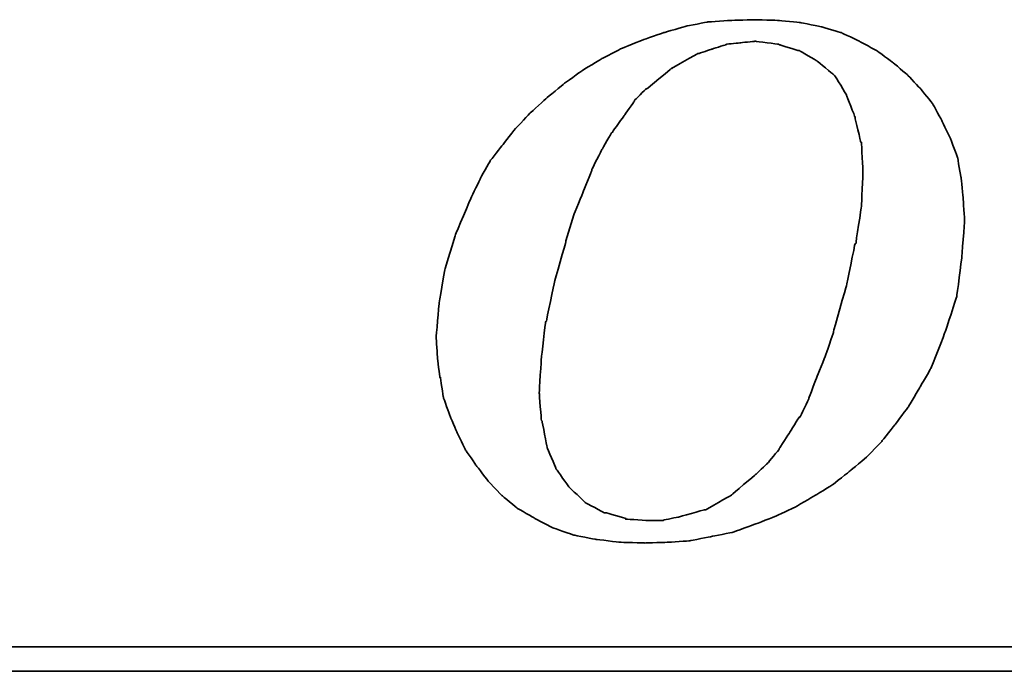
# Model space of a CAD drawing. Header units: millimetres. Extents: x 276 to 570, y 302 to 406.
# Tile 37 of 54: x 500.17 to 503.63, y 333.03 to 335.31. Entities that reach past the tile are written whole.
import ezdxf

# ---------------------------------------------------------------- set-up
doc = ezdxf.new("R2010")
doc.units = ezdxf.units.MM
doc.layers.add('DIM', color=4, linetype='Continuous')
doc.layers.add('layer 1', color=7, linetype='Continuous')

# ---------------------------------------------------------------- blocks, each defined once
blk = doc.blocks.new('TBI MOTION logo(完整正式版)')
at = {"layer": 'layer 1', "color": 22, "lineweight": 35}
for points, knots in [([(-11.34375, -6.98375), (-11.34375, -6.98375), (-10.91375, -7.43875), (-10.91375, -7.43875), (-10.91375, -7.43875), (-10.91375, -7.43875), (-10.38625, -7.87125), (-10.38625, -7.87125), (-10.38625, -7.87125), (-10.38625, -7.87125), (-9.81125, -8.20375), (-9.81125, -8.20375), (-9.81125, -8.20375), (-9.81125, -8.20375), (-9.21125, -8.51875), (-9.21125, -8.51875), (-9.21125, -8.51875), (-9.21125, -8.51875), (-8.51625, -8.75875), (-8.51625, -8.75875), (-8.51625, -8.75875), (-8.51625, -8.75875), (-7.77125, -8.90375), (-7.77125, -8.90375), (-7.77125, -8.90375), (-7.77125, -8.90375), (-6.97875, -8.99875), (-6.97875, -8.99875), (-6.97875, -8.99875), (-6.97875, -8.99875), (-6.14125, -9.02375), (-6.14125, -9.02375), (-6.14125, -9.02375), (-6.14125, -9.02375), (-5.37125, -8.99875), (-5.37125, -8.99875), (-5.37125, -8.99875), (-5.37125, -8.99875), (-4.65375, -8.94875), (-4.65375, -8.94875), (-4.65375, -8.94875), (-4.65375, -8.94875), (-3.93375, -8.80625), (-3.93375, -8.80625), (-3.93375, -8.80625), (-3.93375, -8.80625), (-3.21375, -8.66375), (-3.21375, -8.66375), (-3.21375, -8.66375), (-3.21375, -8.66375), (-2.49375, -8.39875), (-2.49375, -8.39875), (-2.49375, -8.39875), (-2.49375, -8.39875), (-1.79875, -8.13375), (-1.79875, -8.13375), (-1.79875, -8.13375), (-1.79875, -8.13375), (-1.17375, -7.84375), (-1.17375, -7.84375), (-1.17375, -7.84375), (-1.17375, -7.84375), (-0.52375, -7.46375), (-0.52375, -7.46375), (-0.52375, -7.46375), (-0.52375, -7.46375), (0.10124, -7.07875), (0.10124, -7.07875), (0.10124, -7.07875), (0.10124, -7.07875), (0.67625, -6.62375), (0.67625, -6.62375), (0.67625, -6.62375), (0.67625, -6.62375), (1.24874, -6.14375), (1.24874, -6.14375), (1.24874, -6.14375), (1.24874, -6.14375), (1.72874, -5.64125), (1.72874, -5.64125), (1.72874, -5.64125), (1.72874, -5.64125), (2.18624, -5.06375), (2.18624, -5.06375), (2.18624, -5.06375), (2.18624, -5.06375), (2.61625, -4.48874), (2.61625, -4.48874), (2.61625, -4.48874), (2.61625, -4.48874), (3.00125, -3.83874), (3.00125, -3.83874), (3.00125, -3.83874), (3.00125, -3.83874), (3.36124, -3.21374), (3.36124, -3.21374), (3.36124, -3.21374), (3.36124, -3.21374), (3.84374, -1.99125), (3.84374, -1.99125), (3.84374, -1.99125), (3.84374, -1.99125), (4.22625, -0.81875), (4.22625, -0.81875), (4.22625, -0.81875), (4.22625, -0.81875), (4.39125, 0.45624), (4.39125, 0.45624), (4.39125, 0.45624), (4.39125, 0.45624), (4.48874, 1.70124), (4.48874, 1.70124), (4.48874, 1.70124), (4.48874, 1.70124), (4.43874, 2.44625), (4.43874, 2.44625), (4.43874, 2.44625), (4.43874, 2.44625), (4.36874, 3.14125), (4.36874, 3.14125), (4.36874, 3.14125), (4.36874, 3.14125), (4.25125, 3.81125), (4.25125, 3.81125), (4.25125, 3.81125), (4.25125, 3.81125), (4.03124, 4.41125), (4.03124, 4.41125), (4.03124, 4.41125), (4.03124, 4.41125), (3.74374, 5.01125), (3.74374, 5.01125), (3.74374, 5.01125), (3.74374, 5.01125), (3.43124, 5.58875), (3.43124, 5.58875), (3.43124, 5.58875), (3.43124, 5.58875), (3.02625, 6.09125), (3.02625, 6.09125), (3.02625, 6.09125), (3.02625, 6.09125), (2.59374, 6.54875), (2.59374, 6.54875), (2.59374, 6.54875), (2.59374, 6.54875), (2.09124, 6.98125), (2.09124, 6.98125), (2.09124, 6.98125), (2.09124, 6.98125), (1.56124, 7.36625), (1.56124, 7.36625), (1.56124, 7.36625), (1.56124, 7.36625), (0.98624, 7.67625), (0.98624, 7.67625), (0.98624, 7.67625), (0.98624, 7.67625), (0.38624, 7.96375), (0.38624, 7.96375), (0.38624, 7.96375), (0.38624, 7.96375), (-0.25875, 8.15625), (-0.25875, 8.15625), (-0.25875, 8.15625), (-0.25875, 8.15625), (-0.98125, 8.30125), (-0.98125, 8.30125), (-0.98125, 8.30125), (-0.98125, 8.30125), (-1.70124, 8.37125), (-1.70124, 8.37125), (-1.70124, 8.37125), (-1.70124, 8.37125), (-2.49375, 8.39624), (-2.49375, 8.39624), (-2.49375, 8.39624), (-2.49375, 8.39624), (-3.28625, 8.37125), (-3.28625, 8.37125), (-3.28625, 8.37125), (-3.28625, 8.37125), (-4.05125, 8.32125), (-4.05125, 8.32125), (-4.05125, 8.32125), (-4.05125, 8.32125), (-4.77375, 8.18125), (-4.77375, 8.18125), (-4.77375, 8.18125), (-4.77375, 8.18125), (-5.51625, 7.96375), (-5.51625, 7.96375), (-5.51625, 7.96375), (-5.51625, 7.96375), (-6.21125, 7.72625), (-6.21125, 7.72625), (-6.21125, 7.72625), (-6.21125, 7.72625), (-6.92875, 7.43625), (-6.92875, 7.43625), (-6.92875, 7.43625), (-6.92875, 7.43625), (-7.57875, 7.10125), (-7.57875, 7.10125), (-7.57875, 7.10125), (-7.57875, 7.10125), (-8.24875, 6.69125), (-8.24875, 6.69125), (-8.24875, 6.69125), (-8.24875, 6.69125), (-8.84875, 6.26125), (-8.84875, 6.26125), (-8.84875, 6.26125), (-8.84875, 6.26125), (-9.42625, 5.78125), (-9.42625, 5.78125), (-9.42625, 5.78125), (-9.42625, 5.78125), (-9.95375, 5.30125), (-9.95375, 5.30125), (-9.95375, 5.30125), (-9.95375, 5.30125), (-10.43375, 4.79624), (-10.43375, 4.79624), (-10.43375, 4.79624), (-10.43375, 4.79624), (-10.88875, 4.22125), (-10.88875, 4.22125), (-10.88875, 4.22125), (-10.88875, 4.22125), (-11.29875, 3.69375), (-11.29875, 3.69375), (-11.29875, 3.69375), (-11.29875, 3.69375), (-11.63375, 3.09125), (-11.63375, 3.09125), (-11.63375, 3.09125), (-11.63375, 3.09125), (-11.91875, 2.49625), (-11.91875, 2.49625), (-11.91875, 2.49625), (-11.91875, 2.49625), (-12.44875, 1.24625), (-12.44875, 1.24625), (-12.44875, 1.24625), (-12.44875, 1.24625), (-12.80875, 0.06874), (-12.80875, 0.06874), (-12.80875, 0.06874), (-12.80875, 0.06874), (-12.99875, -1.07875), (-12.99875, -1.07875), (-12.99875, -1.07875), (-12.99875, -1.07875), (-13.09375, -2.18375), (-13.09375, -2.18375), (-13.09375, -2.18375), (-13.09375, -2.18375), (-13.04875, -2.85375), (-13.04875, -2.85375), (-13.04875, -2.85375), (-13.04875, -2.85375), (-12.97375, -3.50375), (-12.97375, -3.50375), (-12.97375, -3.50375), (-12.97375, -3.50375), (-12.95375, -3.50375), (-12.95375, -3.50375), (-12.95375, -3.50375), (-12.95375, -3.50375), (-12.85375, -4.17375), (-12.85375, -4.17375), (-12.85375, -4.17375), (-12.85375, -4.17375), (-12.63875, -4.77624), (-12.63875, -4.77624), (-12.63875, -4.77624), (-12.63875, -4.77624), (-12.39875, -5.35125), (-12.39875, -5.35125), (-12.39875, -5.35125), (-12.39875, -5.35125), (-12.11375, -5.92875), (-12.11375, -5.92875), (-12.11375, -5.92875), (-12.11375, -5.92875), (-11.75375, -6.45375), (-11.75375, -6.45375), (-11.75375, -6.45375), (-11.75375, -6.45375), (-11.34375, -6.98375), (-11.34375, -6.98375)], [0, 0, 0, 0, 0.01369863, 0.01369863, 0.01369863, 0.01369864, 0.02739726, 0.02739726, 0.02739726, 0.02739727, 0.04109589, 0.04109589, 0.04109589, 0.0410959, 0.05479452, 0.05479452, 0.05479452, 0.05479453, 0.06849315, 0.06849315, 0.06849315, 0.06849316, 0.08219178, 0.08219178, 0.08219178, 0.08219179, 0.09589041, 0.09589041, 0.09589041, 0.09589042, 0.10958904, 0.10958904, 0.10958904, 0.10958905, 0.12328767, 0.12328767, 0.12328767, 0.12328768, 0.1369863, 0.1369863, 0.1369863, 0.13698631, 0.15068493, 0.15068493, 0.15068493, 0.15068494, 0.16438356, 0.16438356, 0.16438356, 0.16438357, 0.17808219, 0.17808219, 0.17808219, 0.1780822, 0.19178082, 0.19178082, 0.19178082, 0.19178083, 0.20547945, 0.20547945, 0.20547945, 0.20547946, 0.21917808, 0.21917808, 0.21917808, 0.21917809, 0.23287671, 0.23287671, 0.23287671, 0.23287672, 0.24657534, 0.24657534, 0.24657534, 0.24657535, 0.26027397, 0.26027397, 0.26027397, 0.26027398, 0.2739726, 0.2739726, 0.2739726, 0.27397261, 0.28767123, 0.28767123, 0.28767123, 0.28767124, 0.30136986, 0.30136986, 0.30136986, 0.30136987, 0.31506849, 0.31506849, 0.31506849, 0.3150685, 0.32876712, 0.32876712, 0.32876712, 0.32876713, 0.34246575, 0.34246575, 0.34246575, 0.34246576, 0.35616438, 0.35616438, 0.35616438, 0.35616439, 0.36986301, 0.36986301, 0.36986301, 0.36986302, 0.38356164, 0.38356164, 0.38356164, 0.38356165, 0.39726027, 0.39726027, 0.39726027, 0.39726028, 0.4109589, 0.4109589, 0.4109589, 0.41095891, 0.42465753, 0.42465753, 0.42465753, 0.42465754, 0.43835616, 0.43835616, 0.43835616, 0.43835617, 0.45205479, 0.45205479, 0.45205479, 0.4520548, 0.46575342, 0.46575342, 0.46575342, 0.46575343, 0.47945205, 0.47945205, 0.47945205, 0.47945206, 0.49315068, 0.49315068, 0.49315068, 0.49315069, 0.50684932, 0.50684932, 0.50684932, 0.50684933, 0.52054795, 0.52054795, 0.52054795, 0.52054796, 0.53424658, 0.53424658, 0.53424658, 0.53424659, 0.54794521, 0.54794521, 0.54794521, 0.54794522, 0.56164384, 0.56164384, 0.56164384, 0.56164385, 0.57534247, 0.57534247, 0.57534247, 0.57534248, 0.5890411, 0.5890411, 0.5890411, 0.58904111, 0.60273973, 0.60273973, 0.60273973, 0.60273974, 0.61643836, 0.61643836, 0.61643836, 0.61643837, 0.63013699, 0.63013699, 0.63013699, 0.630137, 0.64383562, 0.64383562, 0.64383562, 0.64383563, 0.65753425, 0.65753425, 0.65753425, 0.65753426, 0.67123288, 0.67123288, 0.67123288, 0.67123289, 0.68493151, 0.68493151, 0.68493151, 0.68493152, 0.69863014, 0.69863014, 0.69863014, 0.69863015, 0.71232877, 0.71232877, 0.71232877, 0.71232878, 0.7260274, 0.7260274, 0.7260274, 0.72602741, 0.73972603, 0.73972603, 0.73972603, 0.73972604, 0.75342466, 0.75342466, 0.75342466, 0.75342467, 0.76712329, 0.76712329, 0.76712329, 0.7671233, 0.78082192, 0.78082192, 0.78082192, 0.78082193, 0.79452055, 0.79452055, 0.79452055, 0.79452056, 0.80821918, 0.80821918, 0.80821918, 0.80821919, 0.82191781, 0.82191781, 0.82191781, 0.82191782, 0.83561644, 0.83561644, 0.83561644, 0.83561645, 0.84931507, 0.84931507, 0.84931507, 0.84931508, 0.8630137, 0.8630137, 0.8630137, 0.86301371, 0.87671233, 0.87671233, 0.87671233, 0.87671234, 0.89041096, 0.89041096, 0.89041096, 0.89041097, 0.90410959, 0.90410959, 0.90410959, 0.9041096, 0.91780822, 0.91780822, 0.91780822, 0.91780823, 0.93150685, 0.93150685, 0.93150685, 0.93150686, 0.94520548, 0.94520548, 0.94520548, 0.94520549, 0.95890411, 0.95890411, 0.95890411, 0.95890412, 0.97260274, 0.97260274, 0.97260274, 0.97260275, 0.98630137, 0.98630137, 0.98630137, 0.98630138, 1, 1, 1, 1]), ([(-8.77875, 1.03124), (-8.77875, 1.03124), (-8.51625, 1.89625), (-8.51625, 1.89625), (-8.51625, 1.89625), (-8.51625, 1.89625), (-8.20375, 2.66375), (-8.20375, 2.66375), (-8.20375, 2.66375), (-8.20375, 2.66375), (-7.91625, 3.38125), (-7.91625, 3.38125), (-7.91625, 3.38125), (-7.91625, 3.38125), (-7.91625, 3.40624), (-7.91625, 3.40624), (-7.91625, 3.40624), (-7.91625, 3.40624), (-7.57875, 4.07624), (-7.57875, 4.07624), (-7.57875, 4.07624), (-7.57875, 4.07624), (-7.24375, 4.65125), (-7.24375, 4.65125), (-7.24375, 4.65125), (-7.24375, 4.65125), (-7.21875, 4.65125), (-7.21875, 4.65125), (-7.21875, 4.65125), (-7.21875, 4.65125), (-7.21875, 4.67624), (-7.21875, 4.67624), (-7.21875, 4.67624), (-7.21875, 4.67624), (-6.83625, 5.20375), (-6.83625, 5.20375), (-6.83625, 5.20375), (-6.83625, 5.20375), (-6.49875, 5.68625), (-6.49875, 5.68625), (-6.49875, 5.68625), (-6.49875, 5.68625), (-6.49875, 5.70625), (-6.49875, 5.70625), (-6.49875, 5.70625), (-6.49875, 5.70625), (-6.11625, 6.09125), (-6.11625, 6.09125), (-6.11625, 6.09125), (-6.11625, 6.09125), (-6.09125, 6.09125), (-6.09125, 6.09125), (-6.09125, 6.09125), (-6.09125, 6.09125), (-5.27375, 6.76625), (-5.27375, 6.76625), (-5.27375, 6.76625), (-5.27375, 6.76625), (-5.24875, 6.76625), (-5.24875, 6.76625), (-5.24875, 6.76625), (-5.24875, 6.76625), (-5.24875, 6.78625), (-5.24875, 6.78625), (-5.24875, 6.78625), (-5.24875, 6.78625), (-4.38875, 7.26624), (-4.38875, 7.26624), (-4.38875, 7.26624), (-4.38875, 7.26624), (-4.36125, 7.26624), (-4.36125, 7.26624), (-4.36125, 7.26624), (-4.36125, 7.26624), (-3.93375, 7.41125), (-3.93375, 7.41125), (-3.93375, 7.41125), (-3.93375, 7.41125), (-3.47375, 7.55625), (-3.47375, 7.55625), (-3.47375, 7.55625), (-3.47375, 7.55625), (-3.45375, 7.55625), (-3.45375, 7.55625), (-3.45375, 7.55625), (-3.45375, 7.55625), (-3.42875, 7.58124), (-3.42875, 7.58124), (-3.42875, 7.58124), (-3.42875, 7.58124), (-2.97375, 7.62625), (-2.97375, 7.62625), (-2.97375, 7.62625), (-2.97375, 7.62625), (-2.49375, 7.67625), (-2.49375, 7.67625), (-2.49375, 7.67625), (-2.49375, 7.67625), (-2.46875, 7.67625), (-2.46875, 7.67625), (-2.46875, 7.67625), (-2.46875, 7.67625), (-1.70124, 7.58124), (-1.70124, 7.58124), (-1.70124, 7.58124), (-1.70124, 7.58124), (-1.67875, 7.55625), (-1.67875, 7.55625), (-1.67875, 7.55625), (-1.67875, 7.55625), (-1.65375, 7.55625), (-1.65375, 7.55625), (-1.65375, 7.55625), (-1.65375, 7.55625), (-1.03125, 7.36625), (-1.03125, 7.36625), (-1.03125, 7.36625), (-1.03125, 7.36625), (-1.00625, 7.36625), (-1.00625, 7.36625), (-1.00625, 7.36625), (-1.00625, 7.36625), (-0.43124, 7.02624), (-0.43124, 7.02624), (-0.43124, 7.02624), (-0.43124, 7.02624), (-0.40625, 7.00624), (-0.40625, 7.00624), (-0.40625, 7.00624), (-0.40625, 7.00624), (0.12124, 6.57124), (0.12124, 6.57124), (0.12124, 6.57124), (0.12124, 6.57124), (0.14624, 6.54875), (0.14624, 6.54875), (0.14624, 6.54875), (0.14624, 6.54875), (0.17124, 6.52375), (0.17124, 6.52375), (0.17124, 6.52375), (0.17124, 6.52375), (0.55625, 5.89875), (0.55625, 5.89875), (0.55625, 5.89875), (0.55625, 5.89875), (0.55625, 5.87625), (0.55625, 5.87625), (0.55625, 5.87625), (0.55625, 5.87625), (0.84124, 5.15625), (0.84124, 5.15625), (0.84124, 5.15625), (0.84124, 5.15625), (0.84124, 5.13125), (0.84124, 5.13125), (0.84124, 5.13125), (0.84124, 5.13125), (1.03624, 4.31875), (1.03624, 4.31875), (1.03624, 4.31875), (1.03624, 4.31875), (1.05624, 4.31875), (1.05624, 4.31875), (1.05624, 4.31875), (1.05624, 4.31875), (1.05624, 4.29125), (1.05624, 4.29125), (1.05624, 4.29125), (1.05624, 4.29125), (1.10625, 3.33125), (1.10625, 3.33125), (1.10625, 3.33125), (1.10625, 3.33125), (1.10625, 3.30875), (1.10625, 3.30875), (1.10625, 3.30875), (1.10625, 3.30875), (1.05624, 2.20624), (1.05624, 2.20624), (1.05624, 2.20624), (1.05624, 2.20624), (1.05624, 2.18124), (1.05624, 2.18124), (1.05624, 2.18124), (1.05624, 2.18124), (0.86624, 0.93624), (0.86624, 0.93624), (0.86624, 0.93624), (0.86624, 0.93624), (0.84124, 0.93624), (0.84124, 0.93624), (0.84124, 0.93624), (0.84124, 0.93624), (0.55625, -0.45874), (0.55625, -0.45874), (0.55625, -0.45874), (0.55625, -0.45874), (0.12124, -1.99125), (0.12124, -1.99125), (0.12124, -1.99125), (0.12124, -1.99125), (0.12124, -2.01874), (0.12124, -2.01874), (0.12124, -2.01874), (0.12124, -2.01874), (-0.13874, -2.78375), (-0.13874, -2.78375), (-0.13874, -2.78375), (-0.13874, -2.78375), (-0.43124, -3.50375), (-0.43124, -3.50375), (-0.43124, -3.50375), (-0.43124, -3.50375), (-0.69375, -4.19875), (-0.69375, -4.19875), (-0.69375, -4.19875), (-0.69375, -4.19875), (-0.69375, -4.22375), (-0.69375, -4.22375), (-0.69375, -4.22375), (-0.69375, -4.22375), (-0.98125, -4.82374), (-0.98125, -4.82374), (-0.98125, -4.82374), (-0.98125, -4.82374), (-1.00625, -4.82374), (-1.00625, -4.82374), (-1.00625, -4.82374), (-1.00625, -4.82374), (-1.33875, -5.35125), (-1.33875, -5.35125), (-1.33875, -5.35125), (-1.33875, -5.35125), (-1.67875, -5.87875), (-1.67875, -5.87875), (-1.67875, -5.87875), (-1.67875, -5.87875), (-1.67875, -5.90375), (-1.67875, -5.90375), (-1.67875, -5.90375), (-1.67875, -5.90375), (-2.05875, -6.35875), (-2.05875, -6.35875), (-2.05875, -6.35875), (-2.05875, -6.35875), (-2.08375, -6.38375), (-2.08375, -6.38375), (-2.08375, -6.38375), (-2.08375, -6.38375), (-2.46875, -6.74375), (-2.46875, -6.74375), (-2.46875, -6.74375), (-2.46875, -6.74375), (-3.25875, -7.41625), (-3.25875, -7.41625), (-3.25875, -7.41625), (-3.25875, -7.41625), (-3.28625, -7.43875), (-3.28625, -7.43875), (-3.28625, -7.43875), (-3.28625, -7.43875), (-4.12375, -7.91875), (-4.12375, -7.91875), (-4.12375, -7.91875), (-4.12375, -7.91875), (-4.14875, -7.91875), (-4.14875, -7.91875), (-4.14875, -7.91875), (-4.14875, -7.91875), (-4.17125, -7.91875), (-4.17125, -7.91875), (-4.17125, -7.91875), (-4.17125, -7.91875), (-5.03375, -8.15875), (-5.03375, -8.15875), (-5.03375, -8.15875), (-5.03375, -8.15875), (-5.51625, -8.25625), (-5.51625, -8.25625), (-5.51625, -8.25625), (-5.51625, -8.25625), (-5.54125, -8.27875), (-5.54125, -8.27875), (-5.54125, -8.27875), (-5.54125, -8.27875), (-5.56375, -8.27875), (-5.56375, -8.27875), (-5.56375, -8.27875), (-5.56375, -8.27875), (-5.99625, -8.27875), (-5.99625, -8.27875), (-5.99625, -8.27875), (-5.99625, -8.27875), (-6.76375, -8.23125), (-6.76375, -8.23125), (-6.76375, -8.23125), (-6.76375, -8.23125), (-6.78875, -8.23125), (-6.78875, -8.23125), (-6.78875, -8.23125), (-6.78875, -8.23125), (-6.78875, -8.20375), (-6.78875, -8.20375), (-6.78875, -8.20375), (-6.78875, -8.20375), (-7.45875, -8.01375), (-7.45875, -8.01375), (-7.45875, -8.01375), (-7.45875, -8.01375), (-7.48375, -8.01375), (-7.48375, -8.01375), (-7.48375, -8.01375), (-7.48375, -8.01375), (-7.50875, -8.01375), (-7.50875, -8.01375), (-7.50875, -8.01375), (-7.50875, -8.01375), (-8.13125, -7.67875), (-8.13125, -7.67875), (-8.13125, -7.67875), (-8.13125, -7.67875), (-8.15625, -7.65375), (-8.15625, -7.65375), (-8.15625, -7.65375), (-8.15625, -7.65375), (-8.65875, -7.17375), (-8.65875, -7.17375), (-8.65875, -7.17375), (-8.65875, -7.17375), (-8.68375, -7.14875), (-8.68375, -7.14875), (-8.68375, -7.14875), (-8.68375, -7.14875), (-9.08875, -6.57375), (-9.08875, -6.57375), (-9.08875, -6.57375), (-9.08875, -6.57375), (-9.11375, -6.54875), (-9.11375, -6.54875), (-9.11375, -6.54875), (-9.11375, -6.54875), (-9.11375, -6.52875), (-9.11375, -6.52875), (-9.11375, -6.52875), (-9.11375, -6.52875), (-9.40375, -5.85375), (-9.40375, -5.85375), (-9.40375, -5.85375), (-9.40375, -5.85375), (-9.40375, -5.82875), (-9.40375, -5.82875), (-9.40375, -5.82875), (-9.40375, -5.82875), (-9.56875, -4.96875), (-9.56875, -4.96875), (-9.56875, -4.96875), (-9.56875, -4.96875), (-9.59375, -4.94375), (-9.59375, -4.94375), (-9.59375, -4.94375), (-9.59375, -4.94375), (-9.66375, -4.03375), (-9.66375, -4.03375), (-9.66375, -4.03375), (-9.66375, -4.03375), (-9.66375, -4.00875), (-9.66375, -4.00875), (-9.66375, -4.00875), (-9.66375, -4.00875), (-9.59375, -2.85375), (-9.59375, -2.85375), (-9.59375, -2.85375), (-9.59375, -2.85375), (-9.45125, -1.65875), (-9.45125, -1.65875), (-9.45125, -1.65875), (-9.45125, -1.65875), (-9.42625, -1.63375), (-9.42625, -1.63375), (-9.42625, -1.63375), (-9.42625, -1.63375), (-9.16125, -0.33875), (-9.16125, -0.33875), (-9.16125, -0.33875), (-9.16125, -0.33875), (-8.77875, 1.00624), (-8.77875, 1.00624), (-8.77875, 1.00624), (-8.77875, 1.00624), (-8.77875, 1.03124), (-8.77875, 1.03124)], [0, 0, 0, 0, 0.01020408, 0.01020408, 0.01020408, 0.01020409, 0.02040816, 0.02040816, 0.02040816, 0.02040817, 0.03061224, 0.03061224, 0.03061224, 0.03061225, 0.04081633, 0.04081633, 0.04081633, 0.04081634, 0.05102041, 0.05102041, 0.05102041, 0.05102042, 0.06122449, 0.06122449, 0.06122449, 0.0612245, 0.07142857, 0.07142857, 0.07142857, 0.07142858, 0.08163265, 0.08163265, 0.08163265, 0.08163266, 0.09183673, 0.09183673, 0.09183673, 0.09183674, 0.10204082, 0.10204082, 0.10204082, 0.10204083, 0.1122449, 0.1122449, 0.1122449, 0.11224491, 0.12244898, 0.12244898, 0.12244898, 0.12244899, 0.13265306, 0.13265306, 0.13265306, 0.13265307, 0.14285714, 0.14285714, 0.14285714, 0.14285715, 0.15306122, 0.15306122, 0.15306122, 0.15306123, 0.16326531, 0.16326531, 0.16326531, 0.16326532, 0.17346939, 0.17346939, 0.17346939, 0.1734694, 0.18367347, 0.18367347, 0.18367347, 0.18367348, 0.19387755, 0.19387755, 0.19387755, 0.19387756, 0.20408163, 0.20408163, 0.20408163, 0.20408164, 0.21428571, 0.21428571, 0.21428571, 0.21428572, 0.2244898, 0.2244898, 0.2244898, 0.22448981, 0.23469388, 0.23469388, 0.23469388, 0.23469389, 0.24489796, 0.24489796, 0.24489796, 0.24489797, 0.25510204, 0.25510204, 0.25510204, 0.25510205, 0.26530612, 0.26530612, 0.26530612, 0.26530613, 0.2755102, 0.2755102, 0.2755102, 0.27551021, 0.28571429, 0.28571429, 0.28571429, 0.2857143, 0.29591837, 0.29591837, 0.29591837, 0.29591838, 0.30612245, 0.30612245, 0.30612245, 0.30612246, 0.31632653, 0.31632653, 0.31632653, 0.31632654, 0.32653061, 0.32653061, 0.32653061, 0.32653062, 0.33673469, 0.33673469, 0.33673469, 0.3367347, 0.34693878, 0.34693878, 0.34693878, 0.34693879, 0.35714286, 0.35714286, 0.35714286, 0.35714287, 0.36734694, 0.36734694, 0.36734694, 0.36734695, 0.37755102, 0.37755102, 0.37755102, 0.37755103, 0.3877551, 0.3877551, 0.3877551, 0.38775511, 0.39795918, 0.39795918, 0.39795918, 0.39795919, 0.40816327, 0.40816327, 0.40816327, 0.40816328, 0.41836735, 0.41836735, 0.41836735, 0.41836736, 0.42857143, 0.42857143, 0.42857143, 0.42857144, 0.43877551, 0.43877551, 0.43877551, 0.43877552, 0.44897959, 0.44897959, 0.44897959, 0.4489796, 0.45918367, 0.45918367, 0.45918367, 0.45918368, 0.46938776, 0.46938776, 0.46938776, 0.46938777, 0.47959184, 0.47959184, 0.47959184, 0.47959185, 0.48979592, 0.48979592, 0.48979592, 0.48979593, 0.5, 0.5, 0.5, 0.50000001, 0.51020408, 0.51020408, 0.51020408, 0.51020409, 0.52040816, 0.52040816, 0.52040816, 0.52040817, 0.53061224, 0.53061224, 0.53061224, 0.53061225, 0.54081633, 0.54081633, 0.54081633, 0.54081634, 0.55102041, 0.55102041, 0.55102041, 0.55102042, 0.56122449, 0.56122449, 0.56122449, 0.5612245, 0.57142857, 0.57142857, 0.57142857, 0.57142858, 0.58163265, 0.58163265, 0.58163265, 0.58163266, 0.59183673, 0.59183673, 0.59183673, 0.59183674, 0.60204082, 0.60204082, 0.60204082, 0.60204083, 0.6122449, 0.6122449, 0.6122449, 0.61224491, 0.62244898, 0.62244898, 0.62244898, 0.62244899, 0.63265306, 0.63265306, 0.63265306, 0.63265307, 0.64285714, 0.64285714, 0.64285714, 0.64285715, 0.65306122, 0.65306122, 0.65306122, 0.65306123, 0.66326531, 0.66326531, 0.66326531, 0.66326532, 0.67346939, 0.67346939, 0.67346939, 0.6734694, 0.68367347, 0.68367347, 0.68367347, 0.68367348, 0.69387755, 0.69387755, 0.69387755, 0.69387756, 0.70408163, 0.70408163, 0.70408163, 0.70408164, 0.71428571, 0.71428571, 0.71428571, 0.71428572, 0.7244898, 0.7244898, 0.7244898, 0.72448981, 0.73469388, 0.73469388, 0.73469388, 0.73469389, 0.74489796, 0.74489796, 0.74489796, 0.74489797, 0.75510204, 0.75510204, 0.75510204, 0.75510205, 0.76530612, 0.76530612, 0.76530612, 0.76530613, 0.7755102, 0.7755102, 0.7755102, 0.77551021, 0.78571429, 0.78571429, 0.78571429, 0.7857143, 0.79591837, 0.79591837, 0.79591837, 0.79591838, 0.80612245, 0.80612245, 0.80612245, 0.80612246, 0.81632653, 0.81632653, 0.81632653, 0.81632654, 0.82653061, 0.82653061, 0.82653061, 0.82653062, 0.83673469, 0.83673469, 0.83673469, 0.8367347, 0.84693878, 0.84693878, 0.84693878, 0.84693879, 0.85714286, 0.85714286, 0.85714286, 0.85714287, 0.86734694, 0.86734694, 0.86734694, 0.86734695, 0.87755102, 0.87755102, 0.87755102, 0.87755103, 0.8877551, 0.8877551, 0.8877551, 0.88775511, 0.89795918, 0.89795918, 0.89795918, 0.89795919, 0.90816327, 0.90816327, 0.90816327, 0.90816328, 0.91836735, 0.91836735, 0.91836735, 0.91836736, 0.92857143, 0.92857143, 0.92857143, 0.92857144, 0.93877551, 0.93877551, 0.93877551, 0.93877552, 0.94897959, 0.94897959, 0.94897959, 0.9489796, 0.95918367, 0.95918367, 0.95918367, 0.95918368, 0.96938776, 0.96938776, 0.96938776, 0.96938777, 0.97959184, 0.97959184, 0.97959184, 0.97959185, 0.98979592, 0.98979592, 0.98979592, 0.98979593, 1, 1, 1, 1]), ([(75.90875, -9.47875), (75.90875, -9.47875), (75.90875, -12.28625), (75.90875, -12.28625), (75.90875, -12.28625), (75.90875, -12.28625), (75.90875, -12.47875), (75.90875, -12.47875), (75.90875, -12.47875), (75.90875, -12.47875), (75.71625, -12.47875), (75.71625, -12.47875), (75.71625, -12.47875), (75.71625, -12.47875), (-88.32875, -12.47875), (-88.32875, -12.47875), (-88.32875, -12.47875), (-88.32875, -12.47875), (-88.32875, -13.29375), (-88.32875, -13.29375), (-88.32875, -13.29375), (-88.32875, -13.29375), (82.89125, -13.29375), (82.89125, -13.29375), (82.89125, -13.29375), (82.89125, -13.29375), (75.90875, -9.47875), (75.90875, -9.47875)], [0, 0, 0, 0, 0.14285714, 0.14285714, 0.14285714, 0.14285715, 0.28571429, 0.28571429, 0.28571429, 0.2857143, 0.42857143, 0.42857143, 0.42857143, 0.42857144, 0.57142857, 0.57142857, 0.57142857, 0.57142858, 0.71428571, 0.71428571, 0.71428571, 0.71428572, 0.85714286, 0.85714286, 0.85714286, 0.85714287, 1, 1, 1, 1])]:
    blk.add_open_spline(points, degree=3, knots=knots, dxfattribs=at)

msp = doc.modelspace()

# ---------------------------------------------------------------- block references
at = {"layer": 'DIM', "color": 7, "xscale": 0.1054262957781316, "yscale": 0.1054262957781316, "zscale": 0.1054262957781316}
msp.add_blockref('TBI MOTION logo(完整正式版)', (503.0142, 334.4291), dxfattribs=at)

doc.saveas('drawing.dxf')
